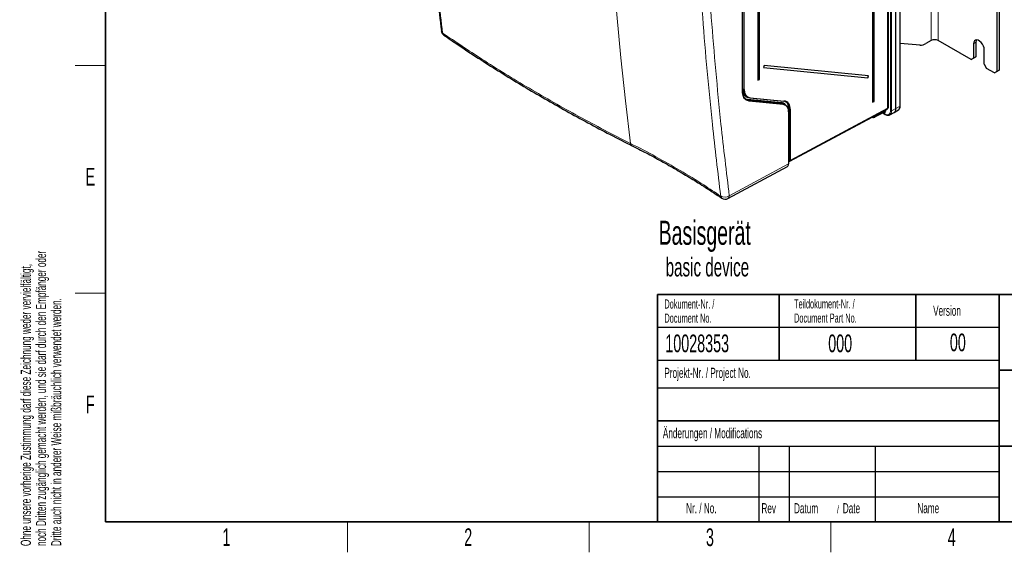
# Paper-space layout 'Blatt2' of a CAD drawing. Header units: millimetres. Extents: x 5 to 418, y 2 to 292.
# Tile 1 of 74: x 9 to 203, y 6 to 111. Entities that reach past the tile are written whole.
import ezdxf

# ---------------------------------------------------------------- set-up
doc = ezdxf.new("R2010")
doc.units = ezdxf.units.MM
doc.layers.add('SLD-0', color=7, linetype='Continuous')
doc.styles.add('SLDTEXTSTYLE0', font='TXT', dxfattribs={"width": 0.605})

psp = doc.layouts.new('Blatt2')

# ---------------------------------------------------------------- linework, layer by layer
at = {"color": 7, "linetype": 'Continuous', "lineweight": 25}
for p, q in [((202.47, 243.12), (202.47, 101.31)), ((202, 242.85), (202, 101.04)), ((182.94, 94.28), (182.94, 222.19)), ((180.47, 93.8), (180.47, 220.78)), ((182.08, 93.71), (182.08, 221.63)), ((177.78, 95.15), (177.78, 214.07)), ((177.46, 213.89), (177.46, 94.98)), ((151.8, 97.12), (151.8, 204.43)), ((151.81, 98.14), (151.81, 204.7)), ((154.79, 201.26), (154.79, 99.31)), ((155.11, 99.48), (155.11, 201.44)), ((180.59, 93.91), (180.59, 114.41)), ((189.03, 107.17), (188.02, 106.58)), ((196.93, 103.42), (190.45, 107.17)), ((186.84, 106.26), (182.94, 106.61)), ((197.4, 106.55), (197.4, 103.7)), ((197.87, 106.83), (197.87, 103.97)), ((199.52, 102.47), (199.52, 105.33)), ((196.93, 103.42), (197.4, 103.7)), ((197.4, 103.7), (196.93, 103.42)), ((197.4, 103.7), (197.87, 103.97)), ((197.87, 103.97), (197.4, 103.7)), ((156.05, 102.22), (155.9, 101.83)), ((155.9, 101.83), (176.51, 99.81)), ((176.67, 100.2), (156.05, 102.22)), ((199.52, 102.47), (200, 101.66)), ((201.53, 100.77), (200, 101.66)), ((202, 101.04), (202.47, 101.31)), ((202.47, 101.31), (202, 101.04)), ((154.79, 99.31), (155.11, 99.48)), ((176.51, 99.81), (176.67, 100.2)), ((201.53, 100.77), (202, 101.04)), ((202, 101.04), (201.53, 100.77)), ((151.8, 98.1), (151.8, 98.1)), ((151.8, 97.65), (151.8, 97.65)), ((152.37, 95.65), (152.77, 95.55)), ((152.79, 95.46), (152.41, 95.56)), ((152.5, 96.11), (152.72, 95.99)), ((153.24, 95.82), (159.95, 95.17)), ((160.25, 94.5), (159.95, 94.67)), ((160.9, 93.85), (160.79, 94.4)), ((160.9, 93.64), (160.9, 93.11)), ((161.16, 83.33), (180.37, 93.62)), ((177.46, 94.98), (177.78, 95.15)), ((180.47, 93.8), (180.56, 93.85)), ((181.75, 92.96), (182.56, 93.46)), ((160.91, 82.82), (160.91, 93.09)), ((177.92, 92.06), (179.6, 92.96)), ((179.67, 92.75), (179.98, 92.57)), ((180.88, 92.49), (181.72, 92.94)), ((148.91, 75.95), (160.64, 82.25)), ((160.93, 83.36), (160.96, 83.35))]:
    psp.add_line(p, q, dxfattribs=at)
at = {"color": 7, "linetype": 'Continuous', "lineweight": 18}
for p, q in [((182.89, 94.21), (182.89, 222.12)), ((180.45, 93.77), (180.45, 220.75)), ((181.01, 93.26), (181.01, 221.17)), ((181.24, 221.17), (181.24, 93.26)), ((151.78, 97.09), (151.78, 204.4)), ((152.02, 97.52), (152.02, 201.02)), ((152.11, 201.02), (152.11, 97.52)), ((189.03, 124.11), (189.03, 107.17)), ((190.45, 107.17), (190.45, 124.07)), ((180.57, 93.88), (180.57, 114.42)), ((197.87, 106.83), (197.4, 106.55)), ((151.8, 98.11), (151.8, 97.65)), ((151.8, 98.1), (151.8, 98.1)), ((151.8, 97.65), (152.02, 97.52)), ((152.77, 95.55), (159.49, 94.89)), ((152.79, 95.46), (153.1, 95.29)), ((159.51, 94.8), (152.79, 95.46)), ((153.1, 95.29), (159.81, 94.63)), ((153.29, 95.86), (160.01, 95.21)), ((159.84, 94.54), (153.12, 95.2)), ((159.51, 94.8), (159.81, 94.63)), ((160.92, 93.61), (160.92, 93.61)), ((161.14, 93.48), (160.92, 93.61)), ((160.92, 93.61), (160.92, 83.39)), ((161.14, 83.49), (161.14, 93.48)), ((161.23, 83.49), (180.45, 93.77)), ((161.23, 93.48), (161.23, 83.49)), ((180.47, 93.82), (180.57, 93.88)), ((181.24, 93.26), (182.08, 93.71)), ((182.08, 93.71), (182.89, 94.21)), ((160.89, 82.79), (160.89, 93.06)), ((179.64, 92.82), (179.43, 92.87)), ((179.64, 92.82), (179.95, 92.65)), ((149.17, 76.49), (160.89, 82.79)), ((160.91, 83.4), (160.92, 83.39)), ((160.92, 83.39), (160.95, 83.38))]:
    psp.add_line(p, q, dxfattribs=at)
at = {"color": 7, "linetype": 'Continuous', "lineweight": 18, "flags": 128}
psp.add_lwpolyline([(124.06, 165.01), (124.3, 156.08), (124.64, 147.21), (125.08, 138.4), (125.6, 129.65), (126.22, 120.96), (126.94, 112.33), (127.74, 103.77), (128.64, 95.27), (129.64, 86.84)], dxfattribs=at)
at = {"color": 7, "linetype": 'Continuous', "lineweight": 25, "flags": 128}
for points in [[(199.52, 105.33), (199.48, 105.7), (199.36, 106.09), (199.16, 106.47), (198.9, 106.8), (198.61, 107.07), (198.31, 107.24), (198.02, 107.31), (197.77, 107.27), (197.57, 107.12), (197.45, 106.87), (197.4, 106.55)], [(197.99, 107.31), (197.92, 107.15), (197.87, 106.83)], [(153.22, 95.83), (153.23, 95.83), (153.24, 95.82)]]:
    psp.add_lwpolyline(points, dxfattribs=at)
at = {"color": 7, "linetype": 'Continuous', "lineweight": 25}
for centre, radius, start, end in [((93.45, 109.2), 1.17, 186.9505, 235.4523), ((189.74, 105.8), 1.54, 62.6097, 117.3903), ((186.92, 108.31), 2.05, 267.6422, 302.3493), ((155.07, 99.18), 0.304, 82.3693, 155.8634), ((176.88, 99.89), 0.379, 124.4694, 192.2807), ((151.74, 98.14), 0.0667, 332.2255, 0), ((159.57, 93.32), 1.34, 351.2203, 79.5435), ((159.6, 93.26), 1.31, 351.2202, 79.5436), ((160.93, 93.63), 0.0313, 122.4722, 175.3827), ((177.74, 94.85), 0.304, 82.3693, 155.8634), ((180.43, 93.8), 0.0334, 292.6453, 354.6661), ((180.53, 93.91), 0.0667, 299.0353, 0), ((182.86, 94.29), 0.0825, 295.3879, 354.638), ((160.88, 93.08), 0.0335, 5.6325, 65.6876), ((160.88, 82.82), 0.0324, 291.662, 355.6627), ((160.97, 83.42), 0.0667, 217.5635, 240.0027), ((160.97, 83.38), 0.033, 245.3273, 304.5017), ((148.36, 76.98), 1.17, 235.8013, 298.234)]:
    psp.add_arc(centre, radius, start, end, dxfattribs=at)
at = {"color": 7, "linetype": 'Continuous', "lineweight": 18}
for centre, radius, start, end in [((92.88, 109.15), 0.593, 188.1469, 237.8558), ((93.12, 108.69), 0.559, 184.4196, 234.0533), ((151.78, 98.14), 0.0268, 313.4246, 358.2665), ((152.07, 97.61), 0.103, 242.6577, 296.7498), ((151.76, 97.12), 0.0324, 291.662, 355.6627), ((152.84, 95.52), 0.0725, 155.4027, 233.8426), ((153.05, 95.23), 0.0725, 335.4048, 53.8446), ((153.24, 95.88), 0.0548, 269.551, 342.8703), ((159.55, 94.86), 0.0725, 155.405, 233.8399), ((159.77, 94.57), 0.0725, 335.4045, 53.8445), ((159.95, 95.22), 0.0548, 269.551, 342.8703), ((160.93, 93.64), 0.032, 184.1133, 247.1925), ((161.18, 93.57), 0.103, 242.6577, 296.7498), ((180.54, 93.88), 0.0338, 303.9682, 5.1457), ((180.56, 93.91), 0.0335, 294.3747, 354.3052), ((160.88, 93.09), 0.0324, 291.662, 355.6627), ((179.72, 92.81), 0.0801, 172.814, 235.8738), ((180.03, 92.64), 0.0801, 172.8124, 235.8899), ((181.12, 93.49), 0.257, 242.6565, 296.7662), ((130.13, 86.85), 0.497, 181.012, 237.827), ((160.95, 83.39), 0.032, 172.821, 235.8668), ((160.98, 83.37), 0.032, 172.821, 235.8668), ((161.18, 83.58), 0.103, 242.6577, 296.7498), ((148.26, 77.8), 1.59, 240.3141, 304.5949), ((148.03, 76.46), 0.558, 184.3254, 233.7779), ((148.58, 76.43), 0.585, 303.6311, 5.5136)]:
    psp.add_arc(centre, radius, start, end, dxfattribs=at)
at = {"color": 7, "linetype": 'Continuous', "lineweight": 25}
for centre, major_axis, ratio, start_param, end_param in [((154.42, 98.86), (1.71, 2.86), 0.587427, 2.365205, 3.412403), ((154.46, 98.83), (1.68, 2.8), 0.58763, 2.365397, 3.412595), ((158.39, 92.12), (1.57, 2.62), 0.587568, 6.085015, 6.5541), ((158.74, 92.15), (1.71, 2.86), 0.587833, 5.507182, 6.55438), ((158.78, 92.12), (1.75, 2.92), 0.58763, 5.50699, 6.554188), ((180.21, 93.91), (-0.165, 0.29), 0.577394, 3.126742, 3.930625), ((180.9, 94.39), (-0.83, 1.44), 0.577206, 3.124143, 3.92692), ((181.71, 94.89), (-0.84, 1.44), 0.577238, 3.157298, 3.925176), ((177.1, 93.51), (-0.83, 1.45), 0.577237, 3.066741, 3.125887), ((178.78, 94.41), (-0.84, 1.44), 0.577167, 3.1224, 3.179233), ((180.06, 93.94), (-0.83, 1.45), 0.577237, 3.066741, 3.125887), ((160.07, 83.26), (-0.58, 1.01), 0.577221, 3.12484, 3.92793), ((160.99, 83.62), (-0.165, 0.29), 0.577394, 2.360172, 3.930625)]:
    psp.add_ellipse(centre, major_axis=major_axis, ratio=ratio, start_param=start_param, end_param=end_param, dxfattribs=at)
at = {"color": 7, "linetype": 'Continuous', "lineweight": 18}
for centre, major_axis, ratio, start_param, end_param in [((178.9, 94.48), (-0.92, 1.59), 0.577206, 2.963442, 3.772449), ((178.78, 94.41), (-0.84, 1.44), 0.577167, 3.179233, 3.629826), ((176.98, 93.44), (-0.75, 1.3), 0.577206, 2.858181, 3.387875), ((177.1, 93.51), (-0.83, 1.45), 0.577237, 3.125887, 3.637843), ((179.95, 93.87), (-0.75, 1.3), 0.577206, 2.356428, 3.92692), ((180.06, 93.94), (-0.83, 1.45), 0.577237, 3.125887, 3.928664), ((160.95, 83.59), (-0.133, 0.231), 0.577183, 2.356471, 3.926924)]:
    psp.add_ellipse(centre, major_axis=major_axis, ratio=ratio, start_param=start_param, end_param=end_param, dxfattribs=at)
at = {"color": 7, "linetype": 'Continuous', "lineweight": 25}
for points, knots in [([(86.81, 187.23), (86.83, 186.21), (86.9, 182.66), (87.1, 176.45), (87.4, 168.66), (87.78, 160.8), (88.24, 153.01), (88.76, 145.27), (89.37, 137.57), (90.04, 129.92), (90.75, 122.63), (91.51, 115.68), (92.04, 111.28), (92.3, 109.06)], [0, 0, 0, 0, 0.037924, 0.132131, 0.231979, 0.330847, 0.429396, 0.528403, 0.627406, 0.726408, 0.825418, 0.912117, 1, 1, 1, 1]), ([(92.8, 108.24), (93.71, 107.61), (95.94, 106.09), (99.51, 103.74), (103.51, 101.19), (107.54, 98.72), (111.66, 96.27), (115.88, 93.86), (120.16, 91.49), (124.52, 89.16), (127.77, 87.49), (129.56, 86.58), (129.87, 86.43)], [0, 0, 0, 0, 0.080379, 0.19604, 0.306611, 0.417433, 0.529408, 0.641433, 0.753413, 0.865313, 0.977073, 1, 1, 1, 1]), ([(151.8, 97.65), (151.8, 97.62), (151.8, 97.48), (151.82, 97.27), (151.87, 97.04), (151.92, 96.87), (151.97, 96.74), (152.02, 96.63), (152.09, 96.5), (152.19, 96.37), (152.29, 96.27), (152.38, 96.2), (152.44, 96.15), (152.48, 96.13), (152.5, 96.11)], [0, 0, 0, 0, 0.04186, 0.187358, 0.307973, 0.416638, 0.471304, 0.550432, 0.616883, 0.737518, 0.8462, 0.900874, 0.953628, 1, 1, 1, 1]), ([(151.78, 97.1), (151.79, 96.94), (151.81, 96.59), (151.98, 96.02), (152.24, 95.68), (152.53, 95.47), (152.74, 95.35), (152.97, 95.31), (153.1, 95.29)], [0, 0, 0, 0, 0.1606167, 0.3448484, 0.671797, 0.703996, 0.8330582, 1, 1, 1, 1]), ([(153.12, 95.2), (152.87, 95.26), (152.38, 95.39), (151.99, 95.95), (151.8, 96.54), (151.79, 96.91), (151.78, 97.09)], [0, 0, 0, 0, 0.321785, 0.64357, 0.818677, 1, 1, 1, 1]), ([(159.95, 94.67), (159.89, 94.7), (159.82, 94.74), (159.69, 94.77), (159.6, 94.79), (159.53, 94.8), (159.51, 94.8)], [0, 0, 0, 0, 0.423481, 0.567126, 0.855358, 1, 1, 1, 1]), ([(160.2, 95.11), (160.25, 95.1), (160.51, 95.01), (160.73, 94.62), (160.89, 94.11), (160.91, 93.78), (160.92, 93.61)], [0, 0, 0, 0, 0.095833, 0.52488, 0.758297, 1, 1, 1, 1]), ([(182.53, 93.45), (182.56, 93.47), (182.68, 93.52), (182.81, 93.69), (182.92, 93.96), (182.93, 94.17), (182.94, 94.28)], [0, 0, 0, 0, 0.11412, 0.407441, 0.70196, 1, 1, 1, 1]), ([(177.37, 92.01), (177.42, 92), (177.55, 91.96), (177.72, 91.97), (177.82, 92.02), (177.85, 92.04)], [0, 0, 0, 0, 0.245754, 0.793946, 1, 1, 1, 1]), ([(179.41, 92.86), (179.42, 92.86), (179.5, 92.83), (179.6, 92.79), (179.66, 92.75), (179.67, 92.75)], [0, 0, 0, 0, 0.055504, 0.873879, 1, 1, 1, 1]), ([(179.98, 92.57), (180.04, 92.54), (180.2, 92.46), (180.45, 92.4), (180.68, 92.4), (180.78, 92.45), (180.81, 92.47)], [0, 0, 0, 0, 0.191983, 0.557577, 0.879134, 1, 1, 1, 1]), ([(129.87, 86.43), (130.22, 86.25), (131.57, 85.57), (133.92, 84.34), (136.89, 82.71), (139.84, 81.01), (142.71, 79.26), (145.34, 77.6), (146.97, 76.5), (147.69, 76.01)], [0, 0, 0, 0, 0.055259, 0.210642, 0.374615, 0.538842, 0.703253, 0.867636, 1, 1, 1, 1])]:
    psp.add_open_spline(points, degree=3, knots=knots, dxfattribs=at)
at = {"color": 7, "linetype": 'Continuous', "lineweight": 18}
for points, knots in [([(87.07, 186.75), (87.17, 183.12), (87.35, 175.86), (87.81, 165.04), (88.39, 154.28), (89.12, 143.56), (89.99, 132.95), (91.09, 121.27), (92.03, 113.23), (92.56, 108.64)], [0, 0, 0, 0, 0.13542, 0.27084, 0.407692, 0.544545, 0.681438, 0.818332, 1, 1, 1, 1]), ([(147.47, 76.42), (146.91, 81.13), (145.93, 89.3), (144.78, 101.09), (143.89, 111.7), (143.15, 122.4), (142.55, 133.12), (142.09, 143.86), (141.9, 151.05), (141.8, 154.64)], [0, 0, 0, 0, 0.186151, 0.322641, 0.45913, 0.595577, 0.732024, 0.866012, 1, 1, 1, 1]), ([(143.5, 154.7), (143.6, 151.09), (143.79, 143.89), (144.25, 133.14), (144.85, 122.41), (145.59, 111.73), (146.48, 101.14), (147.62, 89.36), (148.6, 81.2), (149.17, 76.49)], [0, 0, 0, 0, 0.134348, 0.268696, 0.405009, 0.541322, 0.677677, 0.814032, 1, 1, 1, 1]), ([(92.56, 108.64), (95.12, 106.92), (99.16, 104.19), (104.92, 100.58), (109.66, 97.72), (114.51, 94.91), (119.45, 92.16), (124.49, 89.47), (127.91, 87.71), (129.64, 86.84), (129.64, 86.84)], [0, 0, 0, 0, 0.2229873, 0.3524611, 0.4819898, 0.6114636, 0.7409922, 0.8704683, 0.9999996, 1, 1, 1, 1]), ([(129.64, 86.84), (129.64, 86.84), (131.34, 85.99), (134.69, 84.23), (139.51, 81.49), (143.78, 78.88), (146.36, 77.16), (147.47, 76.42)], [0, 0, 0, 0, 0.000001, 0.266421, 0.532851, 0.799281, 1, 1, 1, 1])]:
    psp.add_open_spline(points, degree=3, knots=knots, dxfattribs=at)
at = {"layer": 'SLD-0', "lineweight": 35}
for p, q in [((26, 282.5), (26, 12)), ((135, 57), (408, 57)), ((135, 57), (135, 12)), ((159, 57), (159, 44)), ((186, 57), (186, 44)), ((202.5, 57), (202.5, 12)), ((202.5, 42), (259, 42)), ((135, 32), (202.5, 32)), ((202.5, 27), (259, 27)), ((26, 12), (408, 12)), ((135, 12), (408, 12))]:
    psp.add_line(p, q, dxfattribs=at)
at = {"layer": 'SLD-0', "lineweight": 18}
for p, q in [((20, 102.25), (26, 102.25)), ((20, 57.25), (26, 57.25)), ((73.75, 6), (73.75, 12)), ((121.5, 6), (121.5, 12)), ((169.25, 6), (169.25, 12))]:
    psp.add_line(p, q, dxfattribs=at)
at = {"layer": 'SLD-0'}
for p, q in [((135, 50.5), (202.5, 50.5)), ((135, 38.5), (202.5, 38.5)), ((135, 27), (202.5, 27)), ((155, 27), (155, 12)), ((161, 27), (161, 12)), ((178, 27), (178, 12)), ((135, 22), (202.5, 22)), ((135, 17), (202.5, 17))]:
    psp.add_line(p, q, dxfattribs=at)
at = {"layer": 'SLD-0', "lineweight": 25}
psp.add_line((135, 44), (202.5, 44), dxfattribs=at)

# ---------------------------------------------------------------- texts
at = {"layer": 'SLD-0', "char_height": 2, "attachment_point": 1, "rotation": 90, "style": 'SLDTEXTSTYLE0'}
for s, insert in [('noch Dritten zugänglich gemacht werden, und sie darf durch den Empfänger oder', (12.23, 7.24)), ('Ohne unsere vorherige Zustimmung darf diese Zeichnung weder vervielfältigt,', (9.23, 7.24)), ('Dritte auch nicht in anderer Weise mißbräuchlich verwendet werden.', (15.23, 7.24))]:
    psp.add_mtext(s, dxfattribs=dict(at, insert=insert))
at = {"layer": 'SLD-0', "style": 'SLDTEXTSTYLE0'}
for s, insert, char_height, attachment_point in [('E', (22.98, 82), 3.5, 2), ('Dokument-Nr. /', (136.35, 55.99), 1.8, 1), ('Teildokument-Nr. /', (161.96, 56.01), 1.8, 1), ('Version', (189.43, 54.76), 2, 1), ('Document No.', (136.35, 53.19), 1.8, 1), ('Document Part No.', (161.96, 53.21), 1.8, 1), ('10028353', (136.53, 49.06), 3.5, 1), ('000', (168.71, 49.06), 3.5, 1), ('00', (194.31, 49.25), 3.5, 2), ('Projekt-Nr. / Project No.', (136.35, 42.48), 2, 1), ('F', (22.95, 37), 3.5, 2), ('Änderungen / Modifications', (136.05, 30.56), 2, 1), ('Nr. / No.', (140.64, 15.72), 2, 1), ('Rev', (155.52, 15.72), 2, 1), ('Datum', (161.95, 15.72), 2, 1), ('Date', (171.59, 15.72), 2, 1), ('Name', (186.31, 15.73), 2, 1), ('/', (170.43, 15.22), 1.5, 1), ('1', (49.85, 10.74), 3.5, 2), ('2', (97.6, 10.74), 3.5, 2), ('3', (145.35, 10.74), 3.5, 2), ('4', (193.1, 10.74), 3.5, 2)]:
    psp.add_mtext(s, dxfattribs=dict(at, insert=insert, char_height=char_height, attachment_point=attachment_point))
at = {"layer": 'SLD-0', "color": 7, "attachment_point": 1, "style": 'SLDTEXTSTYLE0'}
for s, insert, char_height in [('Basisgerät', (135.21, 71.56), 4.763), ('basic device', (136.6, 64.24), 3.7042)]:
    psp.add_mtext(s, dxfattribs=dict(at, insert=insert, char_height=char_height))

doc.saveas('drawing.dxf')
